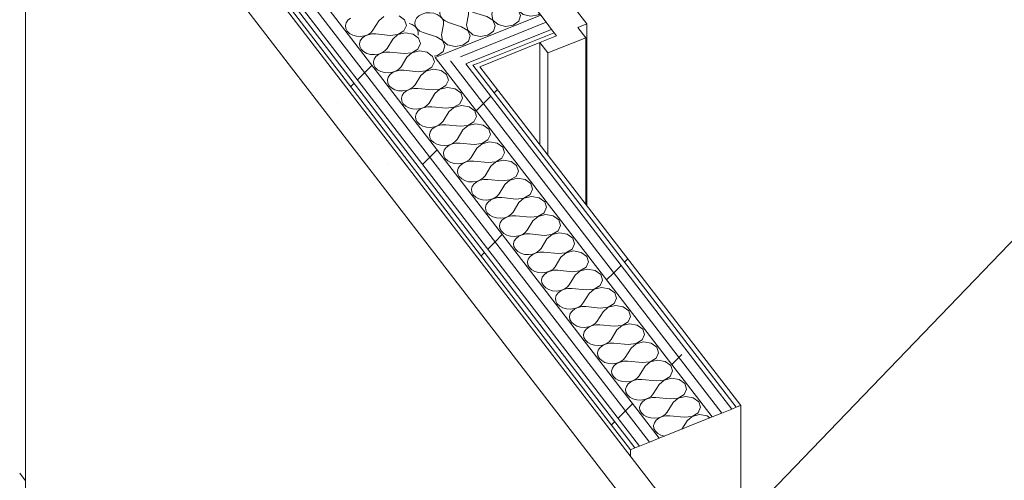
# Model space of a CAD drawing. Header units: millimetres. Extents: x -2220 to 52371, y -4077 to 6953.
# Tile 188 of 256: x 27601 to 28809, y -3049 to -2483. Entities that reach past the tile are written whole.
import ezdxf

# ---------------------------------------------------------------- set-up
doc = ezdxf.new("R2010")
doc.units = ezdxf.units.MM
doc.header["$MEASUREMENT"] = 0
doc.linetypes.add('Wipeout_Contour', pattern=[1000, 0, -1000])
for name, color, linetype in [('Nuevo_08_E_Envans secs', 7, 'Continuous'), ('Nuevo_12_FAÇ_Façana', 7, 'Continuous'), ('Nuevo_Puertas Archicad', 7, 'Continuous')]:
    doc.layers.add(name, color=color, linetype=linetype)
for name, color, linetype, lineweight in [('Nuevo_08_E_Envans secs_Pluma_Nº__1', 7, 'Continuous', 5), ('Nuevo_12_FAÇ_Façana_Pluma_Nº__1', 7, 'Continuous', 5), ('Nuevo_12_FAÇ_Façana_Pluma_Nº__47', 7, 'Continuous', 20), ('Nuevo_Puertas Archicad_Pluma_Nº__1', 7, 'Continuous', 5), ('Nuevo_Puertas Archicad_Pluma_Nº__47', 7, 'Continuous', 20)]:
    doc.layers.add(name, color=color, linetype=linetype, lineweight=lineweight)
for name, color, linetype, lineweight, true_color in [('Nuevo_08_E_Envans secs_Pluma_Nº__102', 7, 'Continuous', 5, 0xcccccc), ('Nuevo_08_E_Envans secs_Pluma_Nº__171', 171, 'Continuous', 13, 0xaaaaff), ('Nuevo_08_E_Envans secs_Pluma_Nº__177', 7, 'Continuous', 15, 0xf7e046), ('Nuevo_12_FAÇ_Façana_Pluma_Nº__102', 7, 'Continuous', 5, 0xcccccc), ('Nuevo_12_FAÇ_Façana_Pluma_Nº__171', 171, 'Continuous', 13, 0xaaaaff), ('Nuevo_12_FAÇ_Façana_Pluma_Nº__177', 7, 'Continuous', 15, 0xf7e046), ('Nuevo_Puertas Archicad_Pluma_Nº__3', 7, 'Continuous', 5, 0xa4a4a4)]:
    doc.layers.add(name, color=color, linetype=linetype, lineweight=lineweight, true_color=true_color)
pattern_1 = [(45, (42615.74, 4689.65), (-183.8478, 183.8478), [195, -65]), (45, (42615.74, 4873.5), (-183.8478, 183.8478), [195, -65])]

# ---------------------------------------------------------------- blocks, each defined once
blk = doc.blocks.new('*X271', base_point=(42615.7, 4689.6))
at = {"layer": 'Nuevo_12_FAÇ_Façana_Pluma_Nº__102', "color": 254, "linetype": 'Continuous', "lineweight": 5, "true_color": 0xcccccc}
for p, q in [((28001.6, -2486.6), (28000.7, -2490.1)), ((28003.8, -2483.5), (28001.6, -2486.6)), ((28007.1, -2480.9), (28003.8, -2483.5)), ((28041.7, -2484.2), (28034.5, -2495.9)), ((28047.9, -2478.9), (28041.7, -2484.2)), ((28073.3, -2483.2), (28066.5, -2478.3)), ((28075.5, -2490), (28073.3, -2483.2)), ((28000.7, -2490.1), (28001.2, -2493.6)), ((28001.2, -2493.6), (28002.9, -2496.9)), ((28002.9, -2496.9), (28005.8, -2499.7)), ((28005.8, -2499.7), (28009.7, -2501.8)), ((28028.3, -2501.3), (28031.9, -2498.9)), ((28033.1, -2500.4), (28028.4, -2501.3)), ((28031.9, -2498.9), (28034.5, -2495.9)), ((28038, -2500.4), (28033.1, -2500.4)), ((28055.5, -2502.1), (28038, -2500.4)), ((28065.1, -2501.1), (28072.5, -2496.6)), ((28074.3, -2499), (28065.1, -2501.2)), ((28072.5, -2496.6), (28075.5, -2490)), ((28083.7, -2500.6), (28074.3, -2499)), ((28090.5, -2505.6), (28083.7, -2500.6)), ((28009.7, -2501.8), (28014.3, -2503.1)), ((28014.3, -2503.1), (28019.1, -2503.5)), ((28018.8, -2509), (28017.9, -2512.4)), ((28017.9, -2512.4), (28018.3, -2515.9)), ((28021, -2505.8), (28018.8, -2509)), ((28019.1, -2503.5), (28023.9, -2502.8)), ((28024.2, -2503.2), (28021, -2505.8)), ((28023.9, -2502.8), (28028.3, -2501.3)), ((28028.4, -2501.3), (28024.2, -2503.2)), ((28058.9, -2506.6), (28051.7, -2518.2)), ((28055.5, -2502.1), (28065.1, -2501.1)), ((28065.1, -2501.2), (28058.9, -2506.6)), ((28089.7, -2519), (28092.7, -2512.3)), ((28092.7, -2512.3), (28090.5, -2505.6)), ((28018.3, -2515.9), (28020.1, -2519.2)), ((28020.1, -2519.2), (28023, -2522)), ((28023, -2522), (28026.9, -2524.2)), ((28026.9, -2524.2), (28031.5, -2525.5)), ((28041.1, -2525.1), (28045.5, -2523.6)), ((28045.6, -2523.7), (28041.4, -2525.5)), ((28045.5, -2523.6), (28049.1, -2521.2)), ((28050.3, -2522.7), (28045.6, -2523.7)), ((28049.1, -2521.2), (28051.7, -2518.2)), ((28055.1, -2522.7), (28050.3, -2522.7)), ((28072.7, -2524.4), (28055.1, -2522.7)), ((28072.7, -2524.4), (28082.2, -2523.4)), ((28082.3, -2523.5), (28076.1, -2528.9)), ((28082.2, -2523.4), (28089.7, -2519)), ((28091.5, -2521.3), (28082.3, -2523.5)), ((28100.9, -2522.9), (28091.5, -2521.3)), ((28107.7, -2527.9), (28100.9, -2522.9)), ((28031.5, -2525.5), (28036.3, -2525.8)), ((28036, -2531.3), (28035.1, -2534.8)), ((28035.1, -2534.8), (28035.5, -2538.3)), ((28038.1, -2528.1), (28036, -2531.3)), ((28036.3, -2525.8), (28041.1, -2525.1)), ((28041.4, -2525.5), (28038.1, -2528.1)), ((28076.1, -2528.9), (28068.9, -2540.6)), ((28106.9, -2541.3), (28109.9, -2534.7)), ((28109.9, -2534.7), (28107.7, -2527.9)), ((28035.5, -2538.3), (28037.3, -2541.6)), ((28037.3, -2541.6), (28040.2, -2544.4)), ((28040.2, -2544.4), (28044.1, -2546.5)), ((28044.1, -2546.5), (28048.7, -2547.8)), ((28048.7, -2547.8), (28053.5, -2548.1)), ((28053.5, -2548.1), (28058.3, -2547.5)), ((28058.6, -2547.9), (28055.3, -2550.5)), ((28058.3, -2547.5), (28062.7, -2545.9)), ((28062.8, -2546), (28058.6, -2547.9)), ((28062.7, -2545.9), (28066.3, -2543.5)), ((28067.5, -2545), (28062.8, -2546)), ((28066.3, -2543.5), (28068.9, -2540.6)), ((28072.3, -2545), (28067.5, -2545)), ((28089.9, -2546.7), (28072.3, -2545)), ((28089.9, -2546.7), (28099.4, -2545.8)), ((28099.5, -2545.9), (28093.3, -2551.2)), ((28099.4, -2545.8), (28106.9, -2541.3)), ((28108.7, -2543.7), (28099.5, -2545.9)), ((28118.1, -2545.3), (28108.7, -2543.7)), ((28124.9, -2550.2), (28118.1, -2545.3)), ((28053.2, -2553.6), (28052.3, -2557.1)), ((28052.3, -2557.1), (28052.7, -2560.6)), ((28052.7, -2560.6), (28054.5, -2563.9)), ((28055.3, -2550.5), (28053.2, -2553.6)), ((28093.3, -2551.2), (28086.1, -2562.9)), ((28124, -2563.6), (28127.1, -2557)), ((28127.1, -2557), (28124.9, -2550.2)), ((28054.5, -2563.9), (28057.4, -2566.7)), ((28057.4, -2566.7), (28061.3, -2568.8)), ((28061.3, -2568.8), (28065.9, -2570.1)), ((28065.9, -2570.1), (28070.7, -2570.4)), ((28072.5, -2572.8), (28070.4, -2576)), ((28070.7, -2570.4), (28075.5, -2569.8)), ((28075.8, -2570.2), (28072.5, -2572.8)), ((28075.5, -2569.8), (28079.9, -2568.2)), ((28080, -2568.3), (28075.8, -2570.2)), ((28079.9, -2568.2), (28083.5, -2565.9)), ((28084.6, -2567.4), (28080, -2568.3)), ((28083.5, -2565.9), (28086.1, -2562.9)), ((28089.5, -2567.3), (28084.6, -2567.4)), ((28107, -2569.1), (28089.5, -2567.3)), ((28107, -2569.1), (28116.6, -2568.1)), ((28116.7, -2568.2), (28110.5, -2573.5)), ((28116.6, -2568.1), (28124, -2563.6)), ((28125.9, -2566), (28116.7, -2568.2)), ((28135.3, -2567.6), (28125.9, -2566)), ((28142.1, -2572.5), (28135.3, -2567.6)), ((28144.3, -2579.3), (28142.1, -2572.5)), ((28070.4, -2576), (28069.5, -2579.4)), ((28069.5, -2579.4), (28069.9, -2582.9)), ((28069.9, -2582.9), (28071.7, -2586.2)), ((28100.7, -2588.2), (28103.3, -2585.2)), ((28110.5, -2573.5), (28103.3, -2585.2)), ((28141.2, -2586), (28144.3, -2579.3)), ((28071.7, -2586.2), (28074.6, -2589)), ((28074.6, -2589), (28078.5, -2591.2)), ((28078.5, -2591.2), (28083, -2592.4)), ((28083, -2592.4), (28087.9, -2592.8)), ((28089.7, -2595.1), (28087.5, -2598.3)), ((28087.9, -2592.8), (28092.7, -2592.1)), ((28093, -2592.5), (28089.7, -2595.1)), ((28092.7, -2592.1), (28097.1, -2590.6)), ((28097.1, -2590.7), (28093, -2592.5)), ((28097.1, -2590.6), (28100.7, -2588.2)), ((28101.8, -2589.7), (28097.1, -2590.7)), ((28106.7, -2589.7), (28101.8, -2589.7)), ((28124.2, -2591.4), (28106.7, -2589.7)), ((28127.7, -2595.9), (28120.5, -2607.5)), ((28124.2, -2591.4), (28133.8, -2590.4)), ((28133.9, -2590.5), (28127.7, -2595.9)), ((28133.8, -2590.4), (28141.2, -2586)), ((28143.1, -2588.3), (28133.9, -2590.5)), ((28152.5, -2589.9), (28143.1, -2588.3)), ((28159.3, -2594.9), (28152.5, -2589.9)), ((28161.5, -2601.7), (28159.3, -2594.9)), ((28087.5, -2598.3), (28086.6, -2601.7)), ((28086.6, -2601.7), (28087.1, -2605.3)), ((28087.1, -2605.3), (28088.9, -2608.5)), ((28088.9, -2608.5), (28091.8, -2611.4)), ((28117.9, -2610.5), (28120.5, -2607.5)), ((28151, -2612.8), (28158.4, -2608.3)), ((28158.4, -2608.3), (28161.5, -2601.7)), ((28091.8, -2611.4), (28095.7, -2613.5)), ((28095.7, -2613.5), (28100.2, -2614.8)), ((28100.2, -2614.8), (28105.1, -2615.1)), ((28104.7, -2620.6), (28103.8, -2624.1)), ((28106.9, -2617.5), (28104.7, -2620.6)), ((28105.1, -2615.1), (28109.9, -2614.5)), ((28110.2, -2614.8), (28106.9, -2617.5)), ((28109.9, -2614.5), (28114.3, -2612.9)), ((28114.3, -2613), (28110.2, -2614.8)), ((28114.3, -2612.9), (28117.9, -2610.5)), ((28119, -2612), (28114.3, -2613)), ((28123.9, -2612), (28119, -2612)), ((28141.4, -2613.7), (28123.9, -2612)), ((28144.9, -2618.2), (28137.7, -2629.9)), ((28141.4, -2613.7), (28151, -2612.8)), ((28151.1, -2612.8), (28144.9, -2618.2)), ((28160.2, -2610.6), (28151.1, -2612.8)), ((28169.6, -2612.3), (28160.2, -2610.6)), ((28176.5, -2617.2), (28169.6, -2612.3)), ((28178.7, -2624), (28176.5, -2617.2)), ((28103.8, -2624.1), (28104.3, -2627.6)), ((28104.3, -2627.6), (28106, -2630.9)), ((28106, -2630.9), (28109, -2633.7)), ((28109, -2633.7), (28112.9, -2635.8)), ((28131.5, -2635.2), (28135.1, -2632.9)), ((28135.1, -2632.9), (28137.7, -2629.9)), ((28168.2, -2635.1), (28175.6, -2630.6)), ((28177.4, -2633), (28168.3, -2635.2)), ((28175.6, -2630.6), (28178.7, -2624)), ((28186.8, -2634.6), (28177.4, -2633)), ((28112.9, -2635.8), (28117.4, -2637.1)), ((28117.4, -2637.1), (28122.3, -2637.4)), ((28121.9, -2642.9), (28121, -2646.4)), ((28124.1, -2639.8), (28121.9, -2642.9)), ((28122.3, -2637.4), (28127.1, -2636.8)), ((28127.4, -2637.2), (28124.1, -2639.8)), ((28127.1, -2636.8), (28131.5, -2635.2)), ((28131.5, -2635.3), (28127.4, -2637.2)), ((28136.2, -2634.3), (28131.5, -2635.3)), ((28141.1, -2634.3), (28136.2, -2634.3)), ((28158.6, -2636.1), (28141.1, -2634.3)), ((28162.1, -2640.5), (28154.8, -2652.2)), ((28158.6, -2636.1), (28168.2, -2635.1)), ((28168.3, -2635.2), (28162.1, -2640.5)), ((28193.7, -2639.5), (28186.8, -2634.6)), ((28195.9, -2646.3), (28193.7, -2639.5)), ((28121, -2646.4), (28121.5, -2649.9)), ((28121.5, -2649.9), (28123.2, -2653.2)), ((28123.2, -2653.2), (28126.2, -2656)), ((28126.2, -2656), (28130.1, -2658.1)), ((28144.3, -2659.1), (28148.6, -2657.6)), ((28148.7, -2657.6), (28144.6, -2659.5)), ((28148.6, -2657.6), (28152.3, -2655.2)), ((28153.4, -2656.7), (28148.7, -2657.6)), ((28152.3, -2655.2), (28154.8, -2652.2)), ((28158.3, -2656.7), (28153.4, -2656.7)), ((28175.8, -2658.4), (28158.3, -2656.7)), ((28175.8, -2658.4), (28185.4, -2657.4)), ((28185.4, -2657.5), (28179.2, -2662.9)), ((28185.4, -2657.4), (28192.8, -2652.9)), ((28194.6, -2655.3), (28185.4, -2657.5)), ((28192.8, -2652.9), (28195.9, -2646.3)), ((28204, -2656.9), (28194.6, -2655.3)), ((28210.8, -2661.9), (28204, -2656.9)), ((28130.1, -2658.1), (28134.6, -2659.4)), ((28134.6, -2659.4), (28139.5, -2659.8)), ((28139.1, -2665.3), (28138.2, -2668.7)), ((28138.2, -2668.7), (28138.7, -2672.2)), ((28141.3, -2662.1), (28139.1, -2665.3)), ((28139.5, -2659.8), (28144.3, -2659.1)), ((28144.6, -2659.5), (28141.3, -2662.1)), ((28179.2, -2662.9), (28172, -2674.5)), ((28210, -2675.3), (28213.1, -2668.7)), ((28213.1, -2668.7), (28210.8, -2661.9)), ((28138.7, -2672.2), (28140.4, -2675.5)), ((28140.4, -2675.5), (28143.4, -2678.3)), ((28143.4, -2678.3), (28147.2, -2680.5)), ((28147.2, -2680.5), (28151.8, -2681.8)), ((28151.8, -2681.8), (28156.7, -2682.1)), ((28156.7, -2682.1), (28161.5, -2681.4)), ((28161.8, -2681.8), (28158.5, -2684.4)), ((28161.5, -2681.4), (28165.8, -2679.9)), ((28165.9, -2680), (28161.8, -2681.8)), ((28165.8, -2679.9), (28169.4, -2677.5)), ((28170.6, -2679), (28165.9, -2680)), ((28169.4, -2677.5), (28172, -2674.5)), ((28175.5, -2679), (28170.6, -2679)), ((28193, -2680.7), (28175.5, -2679)), ((28193, -2680.7), (28202.6, -2679.7)), ((28202.6, -2679.8), (28196.4, -2685.2)), ((28202.6, -2679.7), (28210, -2675.3)), ((28211.8, -2677.6), (28202.6, -2679.8)), ((28221.2, -2679.2), (28211.8, -2677.6)), ((28228, -2684.2), (28221.2, -2679.2)), ((28156.3, -2687.6), (28155.4, -2691.1)), ((28155.4, -2691.1), (28155.9, -2694.6)), ((28158.5, -2684.4), (28156.3, -2687.6)), ((28196.4, -2685.2), (28189.2, -2696.9)), ((28227.2, -2697.6), (28230.2, -2691)), ((28230.2, -2691), (28228, -2684.2)), ((28155.9, -2694.6), (28157.6, -2697.9)), ((28157.6, -2697.9), (28160.5, -2700.7)), ((28160.5, -2700.7), (28164.4, -2702.8)), ((28164.4, -2702.8), (28169, -2704.1)), ((28169, -2704.1), (28173.8, -2704.4)), ((28173.8, -2704.4), (28178.6, -2703.8)), ((28178.9, -2704.2), (28175.7, -2706.8)), ((28178.6, -2703.8), (28183, -2702.2)), ((28183.1, -2702.3), (28178.9, -2704.2)), ((28183, -2702.2), (28186.6, -2699.8)), ((28187.8, -2701.3), (28183.1, -2702.3)), ((28186.6, -2699.8), (28189.2, -2696.9)), ((28192.7, -2701.3), (28187.8, -2701.3)), ((28210.2, -2703.1), (28192.7, -2701.3)), ((28210.2, -2703.1), (28219.8, -2702.1)), ((28219.8, -2702.2), (28213.6, -2707.5)), ((28219.8, -2702.1), (28227.2, -2697.6)), ((28229, -2700), (28219.8, -2702.2)), ((28238.4, -2701.6), (28229, -2700)), ((28245.2, -2706.5), (28238.4, -2701.6)), ((28173.5, -2709.9), (28172.6, -2713.4)), ((28172.6, -2713.4), (28173, -2716.9)), ((28173, -2716.9), (28174.8, -2720.2)), ((28175.7, -2706.8), (28173.5, -2709.9)), ((28213.6, -2707.5), (28206.4, -2719.2)), ((28244.4, -2719.9), (28247.4, -2713.3)), ((28247.4, -2713.3), (28245.2, -2706.5)), ((28174.8, -2720.2), (28177.7, -2723)), ((28177.7, -2723), (28181.6, -2725.1)), ((28181.6, -2725.1), (28186.2, -2726.4)), ((28186.2, -2726.4), (28191, -2726.7)), ((28192.8, -2729.1), (28190.7, -2732.3)), ((28191, -2726.7), (28195.8, -2726.1)), ((28196.1, -2726.5), (28192.8, -2729.1)), ((28195.8, -2726.1), (28200.2, -2724.5)), ((28200.3, -2724.6), (28196.1, -2726.5)), ((28200.2, -2724.5), (28203.8, -2722.2)), ((28205, -2723.7), (28200.3, -2724.6)), ((28203.8, -2722.2), (28206.4, -2719.2)), ((28209.8, -2723.7), (28205, -2723.7)), ((28227.4, -2725.4), (28209.8, -2723.7)), ((28230.8, -2729.8), (28223.6, -2741.5)), ((28227.4, -2725.4), (28236.9, -2724.4)), ((28237, -2724.5), (28230.8, -2729.8)), ((28236.9, -2724.4), (28244.4, -2719.9)), ((28246.2, -2722.3), (28237, -2724.5)), ((28255.6, -2723.9), (28246.2, -2722.3)), ((28262.4, -2728.8), (28255.6, -2723.9)), ((28264.6, -2735.6), (28262.4, -2728.8)), ((28190.7, -2732.3), (28189.8, -2735.7)), ((28189.8, -2735.7), (28190.2, -2739.2)), ((28190.2, -2739.2), (28192, -2742.5)), ((28192, -2742.5), (28194.9, -2745.3)), ((28221, -2744.5), (28223.6, -2741.5)), ((28254.1, -2746.7), (28261.6, -2742.3)), ((28261.6, -2742.3), (28264.6, -2735.6)), ((28194.9, -2745.3), (28198.8, -2747.5)), ((28198.8, -2747.5), (28203.4, -2748.7)), ((28203.4, -2748.7), (28208.2, -2749.1)), ((28207.9, -2754.6), (28207, -2758.1)), ((28210, -2751.4), (28207.9, -2754.6)), ((28208.2, -2749.1), (28213, -2748.4)), ((28213.3, -2748.8), (28210, -2751.4)), ((28213, -2748.4), (28217.4, -2746.9)), ((28217.5, -2747), (28213.3, -2748.8)), ((28217.4, -2746.9), (28221, -2744.5)), ((28222.2, -2746), (28217.5, -2747)), ((28227, -2746), (28222.2, -2746)), ((28244.6, -2747.7), (28227, -2746)), ((28248, -2752.2), (28240.8, -2763.8)), ((28244.6, -2747.7), (28254.1, -2746.7)), ((28254.2, -2746.8), (28248, -2752.2)), ((28263.4, -2744.6), (28254.2, -2746.8)), ((28272.8, -2746.2), (28263.4, -2744.6)), ((28279.6, -2751.2), (28272.8, -2746.2)), ((28281.8, -2758), (28279.6, -2751.2)), ((28207, -2758.1), (28207.4, -2761.6)), ((28207.4, -2761.6), (28209.2, -2764.8)), ((28209.2, -2764.8), (28212.1, -2767.7)), ((28238.2, -2766.8), (28240.8, -2763.8)), ((28271.3, -2769.1), (28278.7, -2764.6)), ((28278.7, -2764.6), (28281.8, -2758)), ((28212.1, -2767.7), (28216, -2769.8)), ((28216, -2769.8), (28220.6, -2771.1)), ((28220.6, -2771.1), (28225.4, -2771.4)), ((28225.1, -2776.9), (28224.2, -2780.4)), ((28227.2, -2773.8), (28225.1, -2776.9)), ((28225.4, -2771.4), (28230.2, -2770.8)), ((28230.5, -2771.1), (28227.2, -2773.8)), ((28230.2, -2770.8), (28234.6, -2769.2)), ((28234.7, -2769.3), (28230.5, -2771.1)), ((28234.6, -2769.2), (28238.2, -2766.8)), ((28239.3, -2768.3), (28234.7, -2769.3)), ((28244.2, -2768.3), (28239.3, -2768.3)), ((28261.7, -2770), (28244.2, -2768.3)), ((28265.2, -2774.5), (28258, -2786.2)), ((28261.7, -2770), (28271.3, -2769.1)), ((28271.4, -2769.1), (28265.2, -2774.5)), ((28280.6, -2766.9), (28271.4, -2769.1)), ((28290, -2768.6), (28280.6, -2766.9)), ((28296.8, -2773.5), (28290, -2768.6)), ((28299, -2780.3), (28296.8, -2773.5)), ((28224.2, -2780.4), (28224.6, -2783.9)), ((28224.6, -2783.9), (28226.4, -2787.2)), ((28226.4, -2787.2), (28229.3, -2790)), ((28229.3, -2790), (28233.2, -2792.1)), ((28251.8, -2791.5), (28255.4, -2789.2)), ((28256.5, -2790.6), (28251.8, -2791.6)), ((28255.4, -2789.2), (28258, -2786.2)), ((28261.4, -2790.6), (28256.5, -2790.6)), ((28278.9, -2792.4), (28261.4, -2790.6)), ((28288.5, -2791.4), (28295.9, -2786.9)), ((28297.8, -2789.3), (28288.6, -2791.5)), ((28295.9, -2786.9), (28299, -2780.3)), ((28307.2, -2790.9), (28297.8, -2789.3)), ((28233.2, -2792.1), (28237.7, -2793.4)), ((28237.7, -2793.4), (28242.6, -2793.7)), ((28242.2, -2799.2), (28241.3, -2802.7)), ((28241.3, -2802.7), (28241.8, -2806.2)), ((28244.4, -2796.1), (28242.2, -2799.2)), ((28242.6, -2793.7), (28247.4, -2793.1)), ((28247.7, -2793.5), (28244.4, -2796.1)), ((28247.4, -2793.1), (28251.8, -2791.5)), ((28251.8, -2791.6), (28247.7, -2793.5)), ((28282.4, -2796.8), (28275.2, -2808.5)), ((28278.9, -2792.4), (28288.5, -2791.4)), ((28288.6, -2791.5), (28282.4, -2796.8)), ((28314, -2795.8), (28307.2, -2790.9)), ((28313.1, -2809.2), (28316.2, -2802.6)), ((28316.2, -2802.6), (28314, -2795.8)), ((28241.8, -2806.2), (28243.6, -2809.5)), ((28243.6, -2809.5), (28246.5, -2812.3)), ((28246.5, -2812.3), (28250.4, -2814.4)), ((28250.4, -2814.4), (28254.9, -2815.7)), ((28264.6, -2815.4), (28269, -2813.9)), ((28269, -2813.9), (28264.9, -2815.8)), ((28269, -2813.9), (28272.6, -2811.5)), ((28273.7, -2813), (28269, -2813.9)), ((28272.6, -2811.5), (28275.2, -2808.5)), ((28278.6, -2813), (28273.7, -2813)), ((28296.1, -2814.7), (28278.6, -2813)), ((28296.1, -2814.7), (28305.7, -2813.7)), ((28305.8, -2813.8), (28299.6, -2819.2)), ((28305.7, -2813.7), (28313.1, -2809.2)), ((28314.9, -2811.6), (28305.8, -2813.8)), ((28324.3, -2813.2), (28314.9, -2811.6)), ((28331.2, -2818.2), (28324.3, -2813.2)), ((28254.9, -2815.7), (28259.8, -2816.1)), ((28259.4, -2821.6), (28258.5, -2825)), ((28258.5, -2825), (28259, -2828.5)), ((28261.6, -2818.4), (28259.4, -2821.6)), ((28259.8, -2816.1), (28264.6, -2815.4)), ((28264.9, -2815.8), (28261.6, -2818.4)), ((28299.6, -2819.2), (28292.4, -2830.8)), ((28330.3, -2831.6), (28333.4, -2825)), ((28333.4, -2825), (28331.2, -2818.2)), ((28259, -2828.5), (28260.7, -2831.8)), ((28260.7, -2831.8), (28263.7, -2834.6)), ((28263.7, -2834.6), (28267.6, -2836.8)), ((28267.6, -2836.8), (28272.1, -2838.1)), ((28272.1, -2838.1), (28277, -2838.4)), ((28277, -2838.4), (28281.8, -2837.7)), ((28282.1, -2838.1), (28278.8, -2840.7)), ((28281.8, -2837.7), (28286.2, -2836.2)), ((28286.2, -2836.3), (28282.1, -2838.1)), ((28286.2, -2836.2), (28289.8, -2833.8)), ((28290.9, -2835.3), (28286.2, -2836.3)), ((28289.8, -2833.8), (28292.4, -2830.8)), ((28295.8, -2835.3), (28290.9, -2835.3)), ((28313.3, -2837), (28295.8, -2835.3)), ((28313.3, -2837), (28322.9, -2836)), ((28323, -2836.1), (28316.8, -2841.5)), ((28322.9, -2836), (28330.3, -2831.6)), ((28332.1, -2833.9), (28323, -2836.1)), ((28341.5, -2835.5), (28332.1, -2833.9)), ((28348.4, -2840.5), (28341.5, -2835.5)), ((28276.6, -2843.9), (28275.7, -2847.4)), ((28275.7, -2847.4), (28276.2, -2850.9)), ((28276.2, -2850.9), (28277.9, -2854.2)), ((28278.8, -2840.7), (28276.6, -2843.9)), ((28316.8, -2841.5), (28309.5, -2853.2)), ((28347.5, -2853.9), (28350.6, -2847.3)), ((28350.6, -2847.3), (28348.4, -2840.5)), ((28277.9, -2854.2), (28280.9, -2857)), ((28280.9, -2857), (28284.8, -2859.1)), ((28284.8, -2859.1), (28289.3, -2860.4)), ((28289.3, -2860.4), (28294.2, -2860.7)), ((28296, -2863.1), (28293.8, -2866.2)), ((28294.2, -2860.7), (28299, -2860.1)), ((28299.3, -2860.5), (28296, -2863.1)), ((28299, -2860.1), (28303.3, -2858.5)), ((28303.4, -2858.6), (28299.3, -2860.5)), ((28303.3, -2858.5), (28307, -2856.1)), ((28308.1, -2857.6), (28303.4, -2858.6)), ((28307, -2856.1), (28309.5, -2853.2)), ((28313, -2857.6), (28308.1, -2857.6)), ((28330.5, -2859.4), (28313, -2857.6)), ((28330.5, -2859.4), (28340.1, -2858.4)), ((28340.1, -2858.5), (28333.9, -2863.8)), ((28340.1, -2858.4), (28347.5, -2853.9)), ((28349.3, -2856.3), (28340.1, -2858.5)), ((28358.7, -2857.9), (28349.3, -2856.3)), ((28365.5, -2862.8), (28358.7, -2857.9)), ((28367.8, -2869.6), (28365.5, -2862.8)), ((28293.8, -2866.2), (28292.9, -2869.7)), ((28292.9, -2869.7), (28293.4, -2873.2)), ((28293.4, -2873.2), (28295.1, -2876.5)), ((28333.9, -2863.8), (28326.7, -2875.5)), ((28364.7, -2876.2), (28367.8, -2869.6)), ((28295.1, -2876.5), (28298.1, -2879.3)), ((28298.1, -2879.3), (28301.9, -2881.4)), ((28301.9, -2881.4), (28306.5, -2882.7)), ((28306.5, -2882.7), (28311.4, -2883)), ((28313.2, -2885.4), (28311, -2888.6)), ((28311.4, -2883), (28316.2, -2882.4)), ((28316.5, -2882.8), (28313.2, -2885.4)), ((28316.2, -2882.4), (28320.5, -2880.8)), ((28320.6, -2880.9), (28316.5, -2882.8)), ((28320.5, -2880.8), (28324.1, -2878.5)), ((28325.3, -2880), (28320.6, -2880.9)), ((28324.1, -2878.5), (28326.7, -2875.5)), ((28330.2, -2880), (28325.3, -2880)), ((28347.7, -2881.7), (28330.2, -2880)), ((28351.1, -2886.1), (28343.9, -2897.8)), ((28347.7, -2881.7), (28357.3, -2880.7)), ((28357.3, -2880.8), (28351.1, -2886.1)), ((28357.3, -2880.7), (28364.7, -2876.2)), ((28366.5, -2878.6), (28357.3, -2880.8)), ((28375.9, -2880.2), (28366.5, -2878.6)), ((28382.7, -2885.1), (28375.9, -2880.2)), ((28384.9, -2891.9), (28382.7, -2885.1)), ((28311, -2888.6), (28310.1, -2892)), ((28310.1, -2892), (28310.6, -2895.5)), ((28310.6, -2895.5), (28312.3, -2898.8)), ((28312.3, -2898.8), (28315.2, -2901.6)), ((28341.3, -2900.8), (28343.9, -2897.8)), ((28374.5, -2903), (28381.9, -2898.6)), ((28381.9, -2898.6), (28384.9, -2891.9)), ((28315.2, -2901.6), (28319.1, -2903.8)), ((28319.1, -2903.8), (28323.7, -2905)), ((28323.7, -2905), (28328.5, -2905.4)), ((28328.2, -2910.9), (28327.3, -2914.4)), ((28330.4, -2907.7), (28328.2, -2910.9)), ((28328.5, -2905.4), (28333.3, -2904.7)), ((28333.6, -2905.1), (28330.4, -2907.7)), ((28333.3, -2904.7), (28337.7, -2903.2)), ((28337.8, -2903.3), (28333.6, -2905.1)), ((28337.7, -2903.2), (28341.3, -2900.8)), ((28342.5, -2902.3), (28337.8, -2903.3)), ((28347.4, -2902.3), (28342.5, -2902.3)), ((28364.9, -2904), (28347.4, -2902.3)), ((28368.3, -2908.5), (28361.1, -2920.1)), ((28364.9, -2904), (28374.5, -2903)), ((28374.5, -2903.1), (28368.3, -2908.5)), ((28383.7, -2900.9), (28374.5, -2903.1)), ((28393.1, -2902.5), (28383.7, -2900.9)), ((28399.9, -2907.5), (28393.1, -2902.5)), ((28402.1, -2914.3), (28399.9, -2907.5)), ((28327.3, -2914.4), (28327.7, -2917.9)), ((28327.7, -2917.9), (28329.5, -2921.2)), ((28329.5, -2921.2), (28332.4, -2924)), ((28354.9, -2925.5), (28358.5, -2923.1)), ((28358.5, -2923.1), (28361.1, -2920.1)), ((28391.6, -2925.4), (28399.1, -2920.9)), ((28400.9, -2923.2), (28391.7, -2925.4)), ((28399.1, -2920.9), (28402.1, -2914.3)), ((28410.3, -2924.9), (28400.9, -2923.2)), ((28332.4, -2924), (28336.3, -2926.1)), ((28336.3, -2926.1), (28340.9, -2927.4)), ((28340.9, -2927.4), (28345.7, -2927.7)), ((28345.4, -2933.2), (28344.5, -2936.7)), ((28347.5, -2930.1), (28345.4, -2933.2)), ((28345.7, -2927.7), (28350.5, -2927.1)), ((28350.8, -2927.5), (28347.5, -2930.1)), ((28350.5, -2927.1), (28354.9, -2925.5)), ((28355, -2925.6), (28350.8, -2927.5)), ((28359.7, -2924.6), (28355, -2925.6)), ((28364.5, -2924.6), (28359.7, -2924.6)), ((28382.1, -2926.3), (28364.5, -2924.6)), ((28385.5, -2930.8), (28378.3, -2942.5)), ((28382.1, -2926.3), (28391.6, -2925.4)), ((28391.7, -2925.4), (28385.5, -2930.8)), ((28417.1, -2929.8), (28410.3, -2924.9)), ((28419.3, -2936.6), (28417.1, -2929.8)), ((28344.5, -2936.7), (28344.9, -2940.2)), ((28344.9, -2940.2), (28346.7, -2943.5)), ((28346.7, -2943.5), (28349.6, -2946.3)), ((28349.6, -2946.3), (28353.5, -2948.4)), ((28367.7, -2949.4), (28372.1, -2947.8)), ((28372.2, -2947.9), (28368, -2949.8)), ((28372.1, -2947.8), (28375.7, -2945.5)), ((28376.9, -2946.9), (28372.2, -2947.9)), ((28375.7, -2945.5), (28378.3, -2942.5)), ((28381.7, -2946.9), (28376.9, -2946.9)), ((28399.3, -2948.7), (28381.7, -2946.9)), ((28399.3, -2948.7), (28408.8, -2947.7)), ((28408.9, -2947.8), (28402.7, -2953.1)), ((28408.8, -2947.7), (28416.3, -2943.2)), ((28418.1, -2945.6), (28408.9, -2947.8)), ((28416.3, -2943.2), (28419.3, -2936.6)), ((28427.5, -2947.2), (28418.1, -2945.6)), ((28434.3, -2952.1), (28427.5, -2947.2)), ((28353.5, -2948.4), (28358.1, -2949.7)), ((28358.1, -2949.7), (28362.9, -2950)), ((28362.6, -2955.5), (28361.7, -2959)), ((28361.7, -2959), (28362.1, -2962.5)), ((28364.7, -2952.4), (28362.6, -2955.5)), ((28362.9, -2950), (28367.7, -2949.4)), ((28368, -2949.8), (28364.7, -2952.4)), ((28402.7, -2953.1), (28395.5, -2964.8)), ((28433.4, -2965.5), (28436.5, -2958.9)), ((28436.5, -2958.9), (28434.3, -2952.1)), ((28362.1, -2962.5), (28363.9, -2965.8)), ((28363.9, -2965.8), (28366.8, -2968.6)), ((28366.8, -2968.6), (28370.7, -2970.7)), ((28370.7, -2970.7), (28375.3, -2972)), ((28375.3, -2972), (28380.1, -2972.4)), ((28380.1, -2972.4), (28384.9, -2971.7)), ((28384.9, -2971.7), (28389.3, -2970.2)), ((28389.4, -2970.2), (28385.2, -2972.1)), ((28389.3, -2970.2), (28392.9, -2967.8)), ((28394, -2969.3), (28389.4, -2970.2)), ((28392.9, -2967.8), (28395.5, -2964.8)), ((28398.9, -2969.3), (28394, -2969.3)), ((28416.4, -2971), (28398.9, -2969.3)), ((28416.4, -2971), (28426, -2970)), ((28426.1, -2970.1), (28419.9, -2975.5)), ((28426, -2970), (28433.4, -2965.5)), ((28435.3, -2967.9), (28426.1, -2970.1)), ((28444.7, -2969.5), (28435.3, -2967.9)), ((28447.9, -2971.8), (28444.7, -2969.5)), ((28379.8, -2977.9), (28378.9, -2981.3)), ((28378.9, -2981.3), (28379.3, -2984.8)), ((28381.9, -2974.7), (28379.8, -2977.9)), ((28385.2, -2972.1), (28381.9, -2974.7)), ((28419.9, -2975.5), (28413.6, -2985.6)), ((28379.3, -2984.8), (28381.1, -2988.1)), ((28381.1, -2988.1), (28384, -2991)), ((28384, -2991), (28387.9, -2993.1)), ((28387.9, -2993.1), (28392.1, -2994.3))]:
    blk.add_line(p, q, dxfattribs=at)
blk = doc.blocks.new('Elem Sección_205_2', base_point=(42615.7, 4689.6))
at = {"layer": 'Nuevo_12_FAÇ_Façana', "lineweight": 0}
blk.add_blockref('*X271', (42615.7, 4689.6), dxfattribs=at)
at = {"color": 254, "linetype": 'Wipeout_Contour', "lineweight": 0, "ltscale": 141926.433227}
blk.add_wipeout([(28122.9, -2524.5), (28110.9, -2529.3), (28450.6, -2970.7), (28462.7, -2965.9), (28129.6, -2533.2)], dxfattribs=at).dxf.layer = 'Nuevo_12_FAÇ_Façana'
at = {"layer": 'Nuevo_12_FAÇ_Façana_Pluma_Nº__177', "linetype": 'Continuous', "lineweight": 15, "true_color": 0xf7e046}
h = blk.add_hatch(dxfattribs=at)
h.set_pattern_fill('Panellat_HPL_0002', color=53, style=0, pattern_type=2)
h.set_pattern_definition(pattern_1)
h.paths.add_polyline_path([(28122.9, -2524.5), (28110.9, -2529.3), (28450.6, -2970.7), (28462.7, -2965.9), (28129.6, -2533.2)])
at = {"color": 254, "linetype": 'Wipeout_Contour', "lineweight": 0, "ltscale": 112420.437942}
blk.add_wipeout([(27601, -1977.4), (27601, -1997.9), (28373.7, -3001.7), (28385.7, -2996.8)], dxfattribs=at).dxf.layer = 'Nuevo_12_FAÇ_Façana'
at = {"layer": 'Nuevo_12_FAÇ_Façana_Pluma_Nº__177', "linetype": 'Continuous', "lineweight": 15, "true_color": 0xf7e046}
h = blk.add_hatch(dxfattribs=at)
h.set_pattern_fill('Panellat_HPL_0002', color=53, style=0, pattern_type=2)
h.set_pattern_definition(pattern_1)
h.paths.add_polyline_path([(27601, -1977.4), (27601, -1997.9), (28373.7, -3001.7), (28385.7, -2996.8)])
at = {"color": 254, "linetype": 'Wipeout_Contour', "lineweight": 0, "ltscale": 112400.437447}
blk.add_wipeout([(27601, -1997.9), (27601, -2018.4), (28361.6, -3006.5), (28373.7, -3001.7)], dxfattribs=at).dxf.layer = 'Nuevo_12_FAÇ_Façana'
at = {"layer": 'Nuevo_12_FAÇ_Façana_Pluma_Nº__177', "linetype": 'Continuous', "lineweight": 15, "true_color": 0xf7e046}
h = blk.add_hatch(dxfattribs=at)
h.set_pattern_fill('Panellat_HPL_0002', color=53, style=0, pattern_type=2)
h.set_pattern_definition(pattern_1)
h.paths.add_polyline_path([(27601, -1997.9), (27601, -2018.4), (28361.6, -3006.5), (28373.7, -3001.7)])
at = {"color": 254, "linetype": 'Wipeout_Contour', "lineweight": 0, "ltscale": 113820.41955}
blk.add_wipeout([(28162.6, -2536.6), (28157, -2538.9), (28480.3, -2958.8), (28485.9, -2956.6)], dxfattribs=at).dxf.layer = 'Nuevo_12_FAÇ_Façana'
at = {"layer": 'Nuevo_12_FAÇ_Façana_Pluma_Nº__171', "linetype": 'Continuous', "lineweight": 13, "true_color": 0xaaaaff}
h = blk.add_hatch(dxfattribs=at)
h.set_pattern_fill('Panellat_HPL_0002', color=161, style=0, pattern_type=2)
h.set_pattern_definition(pattern_1)
h.paths.add_polyline_path([(28162.6, -2536.6), (28157, -2538.9), (28480.3, -2958.8), (28485.9, -2956.6)])
at = {"layer": 'Nuevo_12_FAÇ_Façana_Pluma_Nº__47', "color": 7, "linetype": 'Continuous', "lineweight": 20}
blk.add_line((28485.9, -2956.6), (28485.9, -3194.8), dxfattribs=at)
at = {"color": 254, "linetype": 'Wipeout_Contour', "lineweight": 0, "ltscale": 112376.62108}
blk.add_wipeout([(27601, -2037.4), (28350.5, -3011), (28356, -3008.7), (27601, -2027.9)], dxfattribs=at).dxf.layer = 'Nuevo_12_FAÇ_Façana'
at = {"layer": 'Nuevo_12_FAÇ_Façana_Pluma_Nº__171', "linetype": 'Continuous', "lineweight": 13, "true_color": 0xaaaaff}
h = blk.add_hatch(dxfattribs=at)
h.set_pattern_fill('Panellat_HPL_0002', color=161, style=0, pattern_type=2)
h.set_pattern_definition(pattern_1)
h.paths.add_polyline_path([(27601, -2037.4), (28350.5, -3011), (28356, -3008.7), (27601, -2027.9)])
at = {"layer": 'Nuevo_12_FAÇ_Façana_Pluma_Nº__47', "color": 7, "linetype": 'Continuous', "lineweight": 20}
blk.add_line((28350.5, -3018.9), (28350.5, -3011), dxfattribs=at)
at = {"color": 254, "linetype": 'Wipeout_Contour', "lineweight": 0, "ltscale": 113743.616552}
blk.add_wipeout([(28129.6, -2533.2), (28462.7, -2965.9), (28474.8, -2961), (28141.7, -2528.4)], dxfattribs=at).dxf.layer = 'Nuevo_12_FAÇ_Façana'
at = {"layer": 'Nuevo_12_FAÇ_Façana_Pluma_Nº__177', "linetype": 'Continuous', "lineweight": 15, "true_color": 0xf7e046}
h = blk.add_hatch(dxfattribs=at)
h.set_pattern_fill('Panellat_HPL_0002', color=53, style=0, pattern_type=2)
h.set_pattern_definition(pattern_1)
h.paths.add_polyline_path([(28129.6, -2533.2), (28462.7, -2965.9), (28474.8, -2961), (28141.7, -2528.4)])
at = {"layer": 'Nuevo_12_FAÇ_Façana_Pluma_Nº__1', "color": 7, "linetype": 'Continuous', "lineweight": 5}
for p, q in [((27601, -1977.4), (28385.7, -2996.8)), ((27601, -1997.9), (28373.7, -3001.7)), ((27601, -2018.4), (28361.6, -3006.5)), ((27601, -2027.9), (28356, -3008.7)), ((27601, -2037.4), (28350.5, -3011)), ((28110.9, -2529.3), (28450.6, -2970.7)), ((28129.6, -2533.2), (28462.7, -2965.9)), ((28148.4, -2537.1), (28474.8, -2961)), ((28157, -2538.9), (28480.3, -2958.8)), ((28165.7, -2540.6), (28485.9, -2956.6))]:
    blk.add_line(p, q, dxfattribs=at)
at = {"layer": 'Nuevo_12_FAÇ_Façana_Pluma_Nº__1', "color": 7, "linetype": 'Continuous', "lineweight": 5, "flags": 128}
blk.add_lwpolyline([(28485.9, -2956.6), (28480.3, -2958.8), (28474.8, -2961), (28462.7, -2965.9), (28450.6, -2970.7), (28385.7, -2996.8), (28373.7, -3001.7), (28361.6, -3006.5), (28356, -3008.7), (28350.5, -3011)], dxfattribs=at)
blk = doc.blocks.new('Elem Sección_206_2', base_point=(42615.7, 4689.6))
at = {"layer": 'Nuevo_Puertas Archicad', "linetype": 'Continuous', "lineweight": 0, "true_color": 0xffffff}
h = blk.add_hatch(dxfattribs=at)
h.set_pattern_fill('Hormigón_en_Masa_0002', style=0, pattern_type=2)
h.set_pattern_definition([(0, (42615.7, 4689.65), (0, 779.423), [48.75, -401.25]), (0, (42840.7, 5079.36), (0, 779.423), [48.75, -401.25]), (60, (42615.7, 4689.65), (-675, 389.71), [48.75, -401.25]), (60, (43065.7, 4689.65), (-675, 389.71), [48.75, -401.25]), (120, (42664.5, 4689.65), (675, 389.71), [48.75, -401.25]), (120, (43114.5, 4689.65), (675, 389.71), [48.75, -401.25]), (0, (42615.74, 4764.65), (0, 150), [0, -150, 0, -225]), (45, (42690.74, 4764.65), (-106.066, 106.066), [0, -112.5, 0, -187.5])])
h.paths.add_polyline_path([(28691.2, -3524.6), (28728.3, -3509.7), (27645.4, -2103), (27608.3, -2117.9)])
at = {"layer": 'Nuevo_Puertas Archicad_Pluma_Nº__1', "color": 7, "linetype": 'Continuous', "lineweight": 5}
for p, q in [((27645.4, -2103), (28728.3, -3509.7)), ((27608.3, -2117.9), (27608.3, -3120.4)), ((27608.3, -2117.9), (28691.2, -3524.6))]:
    blk.add_line(p, q, dxfattribs=at)
at = {"layer": 'Nuevo_Puertas Archicad_Pluma_Nº__47', "color": 7, "linetype": 'Continuous', "lineweight": 20}
blk.add_line((27608.3, -3049.4), (27601, -3039.9), dxfattribs=at)
blk = doc.blocks.new('*X276', base_point=(42615.7, 4689.6))
at = {"layer": 'Nuevo_08_E_Envans secs_Pluma_Nº__102', "color": 254, "linetype": 'Continuous', "lineweight": 5, "true_color": 0xcccccc}
for p, q in [((28187.6, -2438.6), (28183.7, -2440.7)), ((28192.1, -2437.3), (28187.6, -2438.6)), ((28197, -2437), (28192.1, -2437.3)), ((28201.8, -2437.6), (28197, -2437)), ((28206.1, -2439.2), (28201.8, -2437.6)), ((28209.7, -2441.6), (28206.1, -2439.2)), ((28209.5, -2437.4), (28209.4, -2437.9)), ((28209.4, -2437.9), (28210.3, -2441.4)), ((28156.6, -2451), (28152.7, -2453.1)), ((28161.2, -2449.7), (28156.6, -2451)), ((28166.1, -2449.4), (28161.2, -2449.7)), ((28170.8, -2450.1), (28166.1, -2449.4)), ((28175.2, -2451.6), (28170.8, -2450.1)), ((28178.8, -2454), (28175.2, -2451.6)), ((28178.9, -2446.8), (28178.5, -2450.3)), ((28178.5, -2450.3), (28179.4, -2453.8)), ((28180.7, -2443.5), (28178.9, -2446.8)), ((28183.7, -2440.7), (28180.7, -2443.5)), ((28212.3, -2444.6), (28209.7, -2441.6)), ((28210.3, -2441.4), (28212.4, -2444.5)), ((28211.3, -2464.2), (28213.7, -2451.5)), ((28213.7, -2448), (28212.3, -2444.6)), ((28212.4, -2444.5), (28215.7, -2447.1)), ((28213.7, -2451.5), (28213.7, -2448)), ((28215.7, -2447.1), (28217.7, -2448)), ((28125.7, -2463.4), (28121.8, -2465.6)), ((28130.3, -2462.2), (28125.7, -2463.4)), ((28135.1, -2461.8), (28130.3, -2462.2)), ((28139.9, -2462.5), (28135.1, -2461.8)), ((28144.3, -2464.1), (28139.9, -2462.5)), ((28147.9, -2466.4), (28144.3, -2464.1)), ((28148, -2459.2), (28147.6, -2462.7)), ((28147.6, -2462.7), (28148.4, -2466.2)), ((28149.8, -2456), (28148, -2459.2)), ((28152.7, -2453.1), (28149.8, -2456)), ((28181.4, -2457), (28178.8, -2454)), ((28179.4, -2453.8), (28181.5, -2457)), ((28180.4, -2476.6), (28182.8, -2463.9)), ((28182.7, -2460.4), (28181.4, -2457)), ((28181.5, -2457), (28184.8, -2459.6)), ((28182.8, -2463.9), (28182.7, -2460.4)), ((28184.8, -2459.6), (28188.9, -2461.4)), ((28205.1, -2466.6), (28188.9, -2461.4)), ((28211.3, -2464.2), (28212.6, -2471.1)), ((28094.8, -2475.9), (28090.9, -2478)), ((28099.4, -2474.6), (28094.8, -2475.9)), ((28104.2, -2474.3), (28099.4, -2474.6)), ((28109, -2474.9), (28104.2, -2474.3)), ((28113.4, -2476.5), (28109, -2474.9)), ((28117, -2478.8), (28113.4, -2476.5)), ((28117.1, -2471.7), (28116.6, -2475.2)), ((28116.6, -2475.2), (28117.5, -2478.6)), ((28118.9, -2468.4), (28117.1, -2471.7)), ((28121.8, -2465.6), (28118.9, -2468.4)), ((28150.5, -2469.4), (28147.9, -2466.4)), ((28148.4, -2466.2), (28150.6, -2469.4)), ((28149.4, -2489), (28151.8, -2476.3)), ((28151.8, -2472.8), (28150.5, -2469.4)), ((28150.6, -2469.4), (28153.9, -2472)), ((28151.8, -2476.3), (28151.8, -2472.8)), ((28153.9, -2472), (28158, -2473.9)), ((28174.2, -2479.1), (28158, -2473.9)), ((28180.4, -2476.6), (28181.7, -2483.5)), ((28212.5, -2471.1), (28205.1, -2466.6)), ((28215.6, -2477.7), (28212.5, -2471.1)), ((28212.6, -2471.1), (28218.8, -2476.4)), ((28218.8, -2476.4), (28228, -2478.6)), ((28237.4, -2477), (28239.1, -2475.8)), ((28082.5, -2488.9), (28078.7, -2487.5)), ((28086.2, -2484.1), (28085.7, -2487.6)), ((28085.7, -2487.6), (28086.6, -2491.1)), ((28088, -2480.8), (28086.2, -2484.1)), ((28090.9, -2478), (28088, -2480.8)), ((28119.6, -2481.8), (28117, -2478.8)), ((28117.5, -2478.6), (28119.7, -2481.8)), ((28118.5, -2501.4), (28120.9, -2488.8)), ((28120.9, -2485.2), (28119.6, -2481.8)), ((28119.7, -2481.8), (28123, -2484.4)), ((28120.9, -2488.8), (28120.9, -2485.2)), ((28123, -2484.4), (28127.1, -2486.3)), ((28143.3, -2491.5), (28127.1, -2486.3)), ((28181.6, -2483.5), (28174.2, -2479.1)), ((28184.6, -2490.2), (28181.6, -2483.5)), ((28181.7, -2483.5), (28187.9, -2488.8)), ((28206.5, -2489.5), (28213.3, -2484.5)), ((28213.3, -2484.5), (28215.6, -2477.7)), ((28228, -2478.6), (28237.4, -2477)), ((28086.1, -2491.3), (28082.5, -2488.9)), ((28088.7, -2494.3), (28086.1, -2491.3)), ((28086.6, -2491.1), (28088.8, -2494.2)), ((28090, -2497.7), (28088.7, -2494.3)), ((28088.8, -2494.2), (28092.1, -2496.8)), ((28090, -2501.2), (28090, -2497.7)), ((28092.1, -2496.8), (28096.2, -2498.7)), ((28112.3, -2503.9), (28096.2, -2498.7)), ((28150.7, -2496), (28143.3, -2491.5)), ((28149.4, -2489), (28150.8, -2495.9)), ((28153.7, -2502.6), (28150.7, -2496)), ((28150.8, -2495.9), (28157, -2501.3)), ((28175.6, -2501.9), (28182.4, -2497)), ((28182.4, -2497), (28184.6, -2490.2)), ((28187.9, -2488.8), (28197.1, -2491.1)), ((28197.1, -2491.1), (28206.5, -2489.5)), ((28089.8, -2502), (28090, -2501.2)), ((28119.8, -2508.4), (28112.3, -2503.9)), ((28118.5, -2501.4), (28119.9, -2508.3)), ((28122.8, -2515), (28119.8, -2508.4)), ((28119.9, -2508.3), (28126.1, -2513.7)), ((28144.6, -2514.3), (28151.5, -2509.4)), ((28151.5, -2509.4), (28153.7, -2502.6)), ((28157, -2501.3), (28166.2, -2503.5)), ((28166.2, -2503.5), (28175.6, -2501.9)), ((28113.7, -2526.7), (28120.6, -2521.8)), ((28120.6, -2521.8), (28122.8, -2515)), ((28126.1, -2513.7), (28135.2, -2515.9)), ((28135.2, -2515.9), (28144.6, -2514.3)), ((28109.4, -2527.5), (28113.7, -2526.7))]:
    blk.add_line(p, q, dxfattribs=at)
blk = doc.blocks.new('Elem Sección_208_2', base_point=(42615.7, 4689.6))
at = {"layer": 'Nuevo_08_E_Envans secs', "lineweight": 0}
blk.add_blockref('*X276', (42615.7, 4689.6), dxfattribs=at)
at = {"color": 254, "linetype": 'Wipeout_Contour', "lineweight": 0, "ltscale": 113237.258239}
blk.add_wipeout([(28247, -2486.1), (28141.7, -2528.4), (28148.4, -2537.1), (28253.7, -2494.8)], dxfattribs=at).dxf.layer = 'Nuevo_08_E_Envans secs'
at = {"layer": 'Nuevo_08_E_Envans secs_Pluma_Nº__177', "linetype": 'Continuous', "lineweight": 15, "true_color": 0xf7e046}
h = blk.add_hatch(dxfattribs=at)
h.set_pattern_fill('Panellat_HPL_0002', color=53, style=0, pattern_type=2)
h.set_pattern_definition(pattern_1)
h.paths.add_polyline_path([(28247, -2486.1), (28141.7, -2528.4), (28148.4, -2537.1), (28253.7, -2494.8)])
at = {"color": 254, "linetype": 'Wipeout_Contour', "lineweight": 0, "ltscale": 141439.730531}
blk.add_wipeout([(28122.9, -2524.5), (28129.6, -2533.2), (28141.7, -2528.4), (28247, -2486.1), (28240.3, -2477.4)], dxfattribs=at).dxf.layer = 'Nuevo_08_E_Envans secs'
at = {"layer": 'Nuevo_08_E_Envans secs_Pluma_Nº__177', "linetype": 'Continuous', "lineweight": 15, "true_color": 0xf7e046}
h = blk.add_hatch(dxfattribs=at)
h.set_pattern_fill('Panellat_HPL_0002', color=53, style=0, pattern_type=2)
h.set_pattern_definition(pattern_1)
h.paths.add_polyline_path([(28122.9, -2524.5), (28129.6, -2533.2), (28141.7, -2528.4), (28247, -2486.1), (28240.3, -2477.4)])
at = {"color": 254, "linetype": 'Wipeout_Contour', "lineweight": 0, "ltscale": 113294.159951}
blk.add_wipeout([(28165.7, -2540.6), (28259.8, -2502.8), (28256.8, -2498.8), (28162.6, -2536.6)], dxfattribs=at).dxf.layer = 'Nuevo_08_E_Envans secs'
at = {"layer": 'Nuevo_08_E_Envans secs_Pluma_Nº__171', "linetype": 'Continuous', "lineweight": 13, "true_color": 0xaaaaff}
h = blk.add_hatch(dxfattribs=at)
h.set_pattern_fill('Panellat_HPL_0002', color=161, style=0, pattern_type=2)
h.set_pattern_definition(pattern_1)
h.paths.add_polyline_path([(28165.7, -2540.6), (28259.8, -2502.8), (28256.8, -2498.8), (28162.6, -2536.6)])
at = {"layer": 'Nuevo_08_E_Envans secs_Pluma_Nº__1', "color": 7, "linetype": 'Continuous', "lineweight": 5}
blk.add_line((28247, -2486.1), (28141.7, -2528.4), dxfattribs=at)
at = {"layer": 'Nuevo_08_E_Envans secs_Pluma_Nº__1', "color": 7, "linetype": 'Continuous', "lineweight": 5, "flags": 128}
for points in [[(28240.3, -2477.4), (28122.9, -2524.5), (28110.9, -2529.3)], [(28253.7, -2494.8), (28154, -2534.8), (28148.4, -2537.1)], [(28256.8, -2498.8), (28162.6, -2536.6), (28157, -2538.9)], [(28259.8, -2502.8), (28239.4, -2511), (28165.7, -2540.6)]]:
    blk.add_lwpolyline(points, dxfattribs=at)
blk = doc.blocks.new('Elem Sección_211_2', base_point=(42615.7, 4689.6))
at = {"layer": 'Nuevo_Puertas Archicad_Pluma_Nº__1', "color": 7, "linetype": 'Continuous', "lineweight": 5}
for p, q in [((28242.3, -2416.9), (28296.9, -2487.9)), ((28296.9, -2487.9), (28285.8, -2492.4)), ((28296.9, -2487.9), (28296.9, -2711.1)), ((28285.8, -2492.4), (28295.6, -2505.1)), ((28239.4, -2636.4), (28239.4, -2511)), ((28239.4, -2511), (28249.2, -2523.7)), ((28295.6, -2505.1), (28249.2, -2523.7)), ((28295.6, -2505.1), (28295.6, -2709.4)), ((28249.2, -2649.1), (28249.2, -2523.7))]:
    blk.add_line(p, q, dxfattribs=at)
at = {"layer": 'Nuevo_Puertas Archicad_Pluma_Nº__1', "color": 7, "linetype": 'Continuous', "lineweight": 5, "flags": 128}
blk.add_lwpolyline([(28184.6, -2405), (28187.7, -2409), (28190.7, -2413.1), (28197.5, -2421.8), (28204.2, -2430.5), (28240.3, -2477.4), (28247, -2486.1), (28253.7, -2494.8), (28256.8, -2498.8), (28259.8, -2502.8)], dxfattribs=at)
at = {"layer": 'Nuevo_Puertas Archicad_Pluma_Nº__3', "color": 253, "linetype": 'Continuous', "lineweight": 5, "true_color": 0xa4a4a4}
blk.add_line((28485.9, -3100.8), (29188.4, -2370.4), dxfattribs=at)

msp = doc.modelspace()

# ---------------------------------------------------------------- block references
at = {"layer": 'Nuevo_12_FAÇ_Façana', "lineweight": 0}
msp.add_blockref('Elem Sección_205_2', (42615.7, 4689.6), dxfattribs=at)

# ---------------------------------------------------------------- next in the draw order: block references
at = {"layer": 'Nuevo_Puertas Archicad', "lineweight": 0}
msp.add_blockref('Elem Sección_206_2', (42615.7, 4689.6), dxfattribs=at)

# ---------------------------------------------------------------- next in the draw order: block references
at = {"layer": 'Nuevo_08_E_Envans secs', "lineweight": 0}
msp.add_blockref('Elem Sección_208_2', (42615.7, 4689.6), dxfattribs=at)

# ---------------------------------------------------------------- next in the draw order: block references
at = {"layer": 'Nuevo_Puertas Archicad', "lineweight": 0}
msp.add_blockref('Elem Sección_211_2', (42615.7, 4689.6), dxfattribs=at)

doc.saveas('drawing.dxf')
